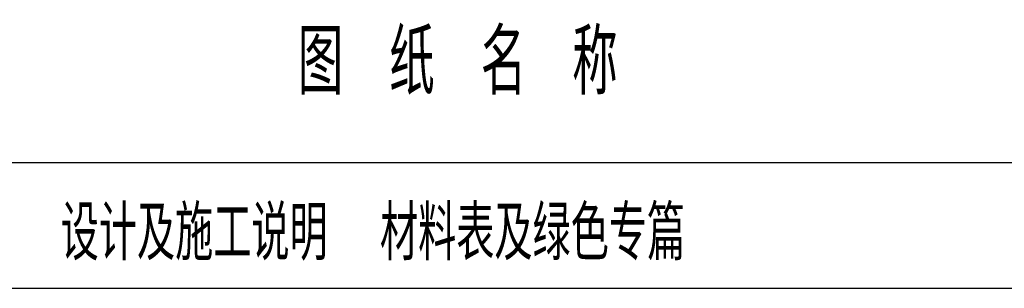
# Model space of a CAD drawing. Extents: x 427948 to 764348, y 274849 to 601549.
# Tile 29 of 212: x 435747 to 442795, y 594449 to 596370. Entities that reach past the tile are written whole.
import ezdxf

# ---------------------------------------------------------------- set-up
doc = ezdxf.new("R2010")
doc.units = 0
doc.header["$LTSCALE"] = 1000
doc.header["$MEASUREMENT"] = 0
doc.layers.get('0').update_dxf_attribs({"linetype": 'CONTINUOUS'})
doc.layers.add('图框', color=4, linetype='CONTINUOUS')
doc.styles.add('HZTXT', font='ROMANS', dxfattribs={"width": 0.8, "bigfont": 'HZTXT'})

msp = doc.modelspace()

# ---------------------------------------------------------------- linework, layer by layer
at = {"layer": '图框'}
for p, q in [((429973, 595349.4), (447973, 595349.4)), ((429973, 594449.4), (447973, 594449.4))]:
    msp.add_line(p, q, dxfattribs=at)

# ---------------------------------------------------------------- texts
at = {"style": 'HZTXT', "width": 0.7}
for s, height, p in [('图', 465.9, (437737, 595834.5)), ('纸', 465.9, (438391.8, 595834.5)), ('名', 465.9, (439046.7, 595834.5)), ('称', 465.9, (439701.5, 595834.5)), ('设计及施工说明  材料表及绿色专篇', 390, (436040.3, 594649.7))]:
    msp.add_text(s, height=height, dxfattribs=at).set_placement(p)

doc.saveas('drawing.dxf')
